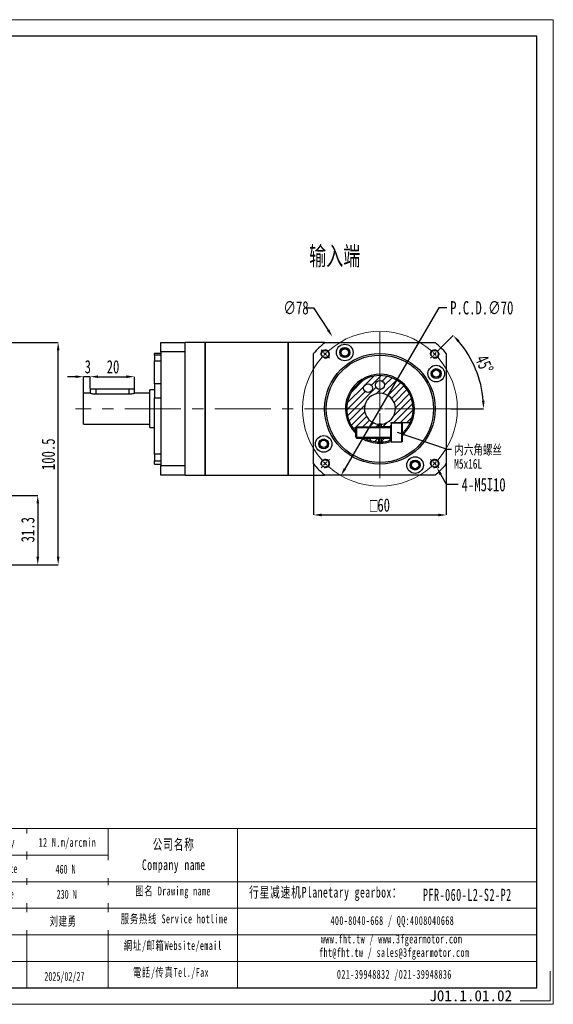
# Model space of a CAD drawing. Header units: millimetres. Extents: x 2126 to 2442, y 256 to 478.
# Tile 4 of 4: x 2322 to 2442, y 256 to 478. Entities that reach past the tile are written whole.
import ezdxf

# ---------------------------------------------------------------- set-up
doc = ezdxf.new("R2010")
doc.units = ezdxf.units.MM
doc.linetypes.add('CENTER2', pattern=[28.575, 19.05, -3.175, 3.175, -3.175])
doc.linetypes.add('CENTERX2', pattern=[20.32, 12.7, -2.54, 2.54, -2.54])
doc.layers.add('3中心线层', color=1, linetype='CENTER2')
doc.layers.add('6文字层', color=3, linetype='Continuous')
for name, color, linetype, lineweight in [('SLD-0', 7, 'Continuous', 18), ('图框_外框线', 7, 'Continuous', 18), ('尺寸线层', 3, 'Continuous', 18)]:
    doc.layers.add(name, color=color, linetype=linetype, lineweight=lineweight)
doc.styles.add('SLDTEXTSTYLE0', font='txt', dxfattribs={"width": 0.7})
doc.styles.add('SLDTEXTSTYLE2', font='txt', dxfattribs={"width": 0.7})
doc.styles.add('标准', font='txt', dxfattribs={"width": 0.667})
doc.styles.add('样式 1', font='txt')
doc.dimstyles.new('SLDDIMSTYLE0', dxfattribs={"dimtxt": 3, "dimasz": 1.8, "dimexe": 0, "dimexo": 0.0625, "dimgap": 0.75, "dimtad": 0, "dimtih": 1, "dimtoh": 1, "dimlfac": 2, "dimrnd": 1e-09, "dimzin": 12, "dimdsep": 46, "dimtxsty": 'SLDTEXTSTYLE2', "dimsah": 1, "dimcen": 0, "dimadec": 0, "dimazin": 3, "dimtfac": 1, "dimtofl": 0, "dimtmove": 0, "dimatfit": 3, "dimfxl": 1, "dimfrac": 2, "dimtolj": 1, "dimtzin": 12, "dimarcsym": 0})
doc.dimstyles.new('SLDDIMSTYLE1', dxfattribs={"dimtxt": 3, "dimasz": 1.8, "dimexe": 0, "dimexo": 0.0625, "dimgap": 0.75, "dimtad": 1, "dimdec": 4, "dimlfac": 2, "dimzin": 12, "dimdsep": 46, "dimtxsty": 'SLDTEXTSTYLE2', "dimsah": 1, "dimcen": 0.09, "dimazin": 3, "dimtfac": 1, "dimtofl": 0, "dimtmove": 0, "dimatfit": 3, "dimfxl": 1, "dimfrac": 2, "dimtolj": 1, "dimtzin": 12, "dimarcsym": 0})
doc.dimstyles.new('SLDDIMSTYLE10', dxfattribs={"dimtxt": 3, "dimasz": 1.8, "dimexe": 0, "dimexo": 0.0625, "dimgap": 0.75, "dimtad": 0, "dimtih": 1, "dimtoh": 1, "dimlfac": 2, "dimrnd": 1e-09, "dimzin": 12, "dimdsep": 46, "dimtxsty": 'SLDTEXTSTYLE2', "dimsah": 1, "dimcen": 0, "dimadec": 0, "dimazin": 3, "dimtfac": 1, "dimtmove": 0, "dimatfit": 3, "dimfxl": 1, "dimfrac": 2, "dimtolj": 1, "dimtzin": 12, "dimarcsym": 0})
doc.dimstyles.new('SLDDIMSTYLE11', dxfattribs={"dimtxt": 3, "dimasz": 1.8, "dimexe": 0, "dimexo": 0.0625, "dimgap": 0.75, "dimtad": 0, "dimtih": 1, "dimtoh": 1, "dimlfac": 2, "dimrnd": 1e-09, "dimzin": 12, "dimdsep": 46, "dimtxsty": 'SLDTEXTSTYLE2', "dimsah": 1, "dimcen": 0, "dimadec": 0, "dimazin": 3, "dimtfac": 1, "dimtofl": 0, "dimtmove": 0, "dimatfit": 3, "dimfxl": 1, "dimfrac": 2, "dimtolj": 1, "dimtzin": 12, "dimarcsym": 0})
doc.dimstyles.new('SLDDIMSTYLE12', dxfattribs={"dimtxt": 0.18, "dimasz": 1.8, "dimexe": 0, "dimexo": 0.0625, "dimgap": 0, "dimtad": 0, "dimtih": 1, "dimtoh": 1, "dimdec": 0, "dimrnd": 1e-09, "dimzin": 0, "dimdsep": 46, "dimtxsty": 'Standard', "dimsah": 1, "dimcen": 0.09, "dimadec": 0, "dimazin": 0, "dimtfac": 1.8, "dimtdec": 0, "dimtofl": 0, "dimtmove": 0, "dimatfit": 3, "dimfxl": 1, "dimfrac": 2, "dimtolj": 1, "dimtzin": 0, "dimarcsym": 0})
doc.dimstyles.new('SLDDIMSTYLE2', dxfattribs={"dimtxt": 3, "dimasz": 1.8, "dimexe": 0, "dimexo": 0.0625, "dimgap": 0.75, "dimtad": 1, "dimlfac": 2, "dimrnd": 1e-09, "dimzin": 12, "dimdsep": 46, "dimtxsty": 'SLDTEXTSTYLE2', "dimsah": 1, "dimcen": 0.09, "dimadec": 0, "dimazin": 3, "dimtfac": 1, "dimtofl": 0, "dimtmove": 0, "dimatfit": 3, "dimfxl": 1, "dimfrac": 2, "dimtolj": 1, "dimtzin": 12, "dimarcsym": 0})
doc.dimstyles.new('SLDDIMSTYLE6', dxfattribs={"dimtxt": 3, "dimasz": 1.8, "dimexe": 0, "dimexo": 0.0625, "dimgap": 0.75, "dimtad": 1, "dimlfac": 2, "dimrnd": 1e-09, "dimzin": 12, "dimdsep": 46, "dimtxsty": 'SLDTEXTSTYLE2', "dimsah": 1, "dimcen": 0.09, "dimadec": 0, "dimazin": 3, "dimtfac": 1, "dimtmove": 0, "dimatfit": 0, "dimfxl": 1, "dimfrac": 2, "dimtolj": 1, "dimtzin": 12, "dimarcsym": 0})
pattern_1 = [(45, (2142.7273, 257.0721), (-0.7483547, 0.7483547), [])]

# ---------------------------------------------------------------- blocks, each defined once
blk = doc.blocks.new('*D106')
at = {"layer": '6文字层', "color": 0, "lineweight": -2}
for p, q in [((2295.83, 405.44), (2330.32, 405.44)), ((2330.32, 356.99), (2330.32, 403.64)), ((2314.39, 355.19), (2330.32, 355.19))]:
    blk.add_line(p, q, dxfattribs=at)
at = {"layer": '6文字层', "color": 0}
for points in [[(2330.62, 403.64), (2330.02, 403.64), (2330.32, 405.44)], [(2330.02, 356.99), (2330.62, 356.99), (2330.32, 355.19)]]:
    blk.add_solid(points, dxfattribs=at)
at = {"layer": 'Defpoints', "color": 0}
for p in [(2295.77, 405.44), (2330.32, 405.44), (2314.32, 355.19)]:
    blk.add_point(p, dxfattribs=at)
at = {"layer": '6文字层', "color": 0, "insert": (2326.57, 380.16), "char_height": 3, "attachment_point": 2, "rotation": 90, "style": 'SLDTEXTSTYLE2'}
blk.add_mtext('\\A1;100.5', dxfattribs=at)
blk = doc.blocks.new('*D107')
at = {"layer": '6文字层', "color": 0, "lineweight": -2}
for p, q in [((2302.89, 370.84), (2325.7, 370.84)), ((2325.7, 369.04), (2325.7, 356.99)), ((2314.39, 355.19), (2325.7, 355.19))]:
    blk.add_line(p, q, dxfattribs=at)
at = {"layer": '6文字层', "color": 0}
for points in [[(2326, 369.04), (2325.4, 369.04), (2325.7, 370.84)], [(2325.4, 356.99), (2326, 356.99), (2325.7, 355.19)]]:
    blk.add_solid(points, dxfattribs=at)
at = {"layer": 'Defpoints', "color": 0}
for p in [(2302.82, 370.84), (2314.32, 355.19), (2325.7, 355.19)]:
    blk.add_point(p, dxfattribs=at)
at = {"layer": '6文字层', "color": 0, "insert": (2321.95, 363.11), "char_height": 3, "attachment_point": 2, "rotation": 90, "style": 'SLDTEXTSTYLE2'}
blk.add_mtext('\\A1;31.3', dxfattribs=at)
blk = doc.blocks.new('*D114')
at = {"layer": 'Defpoints', "color": 0}
for p in [(2411.89, 405.55), (2394.24, 375.33)]:
    blk.add_point(p, dxfattribs=at)
at = {"layer": '尺寸线层', "color": 0, "lineweight": -2}
for p, q in [((2416.39, 413.26), (2395.15, 376.88)), ((2418.19, 413.26), (2416.39, 413.26))]:
    blk.add_line(p, q, dxfattribs=at)
at = {"layer": '尺寸线层', "color": 0}
blk.add_solid([(2394.89, 377.03), (2395.41, 376.73), (2394.24, 375.33)], dxfattribs=at)
at = {"layer": '尺寸线层', "color": 0, "insert": (2418.94, 414.76), "char_height": 3, "attachment_point": 1, "style": 'SLDTEXTSTYLE2'}
blk.add_mtext('\\A1;P.C.D.∅70', dxfattribs=at)
blk = doc.blocks.new('*D115')
at = {"layer": 'Defpoints', "color": 0}
for p in [(2392.33, 406.72), (2413.8, 374.16)]:
    blk.add_point(p, dxfattribs=at)
at = {"layer": '尺寸线层', "color": 0, "lineweight": -2}
for p, q in [((2386.22, 413.26), (2388.02, 413.26)), ((2388.02, 413.26), (2391.34, 408.22))]:
    blk.add_line(p, q, dxfattribs=at)
at = {"layer": '尺寸线层', "color": 0}
blk.add_solid([(2391.09, 408.06), (2391.59, 408.39), (2392.33, 406.72)], dxfattribs=at)
at = {"layer": '尺寸线层', "color": 0, "insert": (2381.23, 414.76), "char_height": 3, "attachment_point": 1, "style": 'SLDTEXTSTYLE2'}
blk.add_mtext('\\A1;∅78', dxfattribs=at)
blk = doc.blocks.new('*D116')
at = {"layer": 'Defpoints', "color": 0}
for p in [(2416.37, 403.75), (2414.5, 401.88), (2425.69, 396.5), (2334.24, 390.44), (2419.04, 390.44)]:
    blk.add_point(p, dxfattribs=at)
at = {"layer": '尺寸线层', "color": 0, "lineweight": -2}
for p, q in [((2416.42, 403.8), (2419.63, 407)), ((2419.1, 390.44), (2426.49, 390.44))]:
    blk.add_line(p, q, dxfattribs=at)
blk.add_arc((2403.06, 390.44), 23.42, 4.404, 40.596, dxfattribs=at)
at = {"layer": '尺寸线层', "color": 0}
for points in [[(2421.07, 405.89), (2420.63, 405.48), (2419.63, 407)], [(2426.12, 392.23), (2426.72, 392.25), (2426.49, 390.44)]]:
    blk.add_solid(points, dxfattribs=at)
at = {"layer": '尺寸线层', "color": 0, "insert": (2427.3, 402.9), "char_height": 3, "attachment_point": 1, "rotation": 293.0044, "style": 'SLDTEXTSTYLE2'}
blk.add_mtext('\\A1;45%%d', dxfattribs=at)
blk = doc.blocks.new('*D117')
at = {"layer": 'Defpoints', "color": 0}
for p in [(2414.95, 378.94), (2415.92, 377.19)]:
    blk.add_point(p, dxfattribs=at)
at = {"layer": '尺寸线层', "color": 0, "lineweight": -2}
for p, q in [((2418.08, 373.3), (2416.8, 375.62)), ((2420.78, 373.3), (2418.08, 373.3))]:
    blk.add_line(p, q, dxfattribs=at)
at = {"layer": '尺寸线层', "color": 0}
blk.add_solid([(2417.06, 375.76), (2416.54, 375.47), (2415.92, 377.19)], dxfattribs=at)
at = {"layer": '尺寸线层', "color": 0, "insert": (2421.53, 374.8), "char_height": 3, "attachment_point": 1, "style": 'SLDTEXTSTYLE2'}
blk.add_mtext('\\A1;4-M5{\\fGDT;x}10', dxfattribs=at)
blk = doc.blocks.new('*D118')
at = {"layer": 'Defpoints', "color": 0}
for p in [(2336.06, 397.69), (2336.06, 393.94), (2337.56, 394.94)]:
    blk.add_point(p, dxfattribs=at)
at = {"layer": '尺寸线层', "color": 0, "lineweight": -2}
for p, q in [((2334.26, 397.69), (2332.46, 397.69)), ((2336.06, 394), (2336.06, 397.69)), ((2337.56, 397.69), (2336.06, 397.69)), ((2337.56, 395), (2337.56, 397.69)), ((2339.36, 397.69), (2341.16, 397.69))]:
    blk.add_line(p, q, dxfattribs=at)
at = {"layer": '尺寸线层', "color": 0}
for points in [[(2334.26, 397.39), (2334.26, 397.99), (2336.06, 397.69)], [(2339.36, 397.99), (2339.36, 397.39), (2337.56, 397.69)]]:
    blk.add_solid(points, dxfattribs=at)
at = {"layer": '尺寸线层', "color": 0, "insert": (2337.02, 401.44), "char_height": 3, "attachment_point": 2, "style": 'SLDTEXTSTYLE2'}
blk.add_mtext('\\A1;3', dxfattribs=at)
blk = doc.blocks.new('*D119')
at = {"layer": 'Defpoints', "color": 0}
for p in [(2347.56, 397.69), (2337.56, 394.94), (2347.56, 394.94)]:
    blk.add_point(p, dxfattribs=at)
at = {"layer": '尺寸线层', "color": 0, "lineweight": -2}
for p, q in [((2337.56, 395), (2337.56, 397.69)), ((2339.36, 397.69), (2345.76, 397.69)), ((2347.56, 395), (2347.56, 397.69))]:
    blk.add_line(p, q, dxfattribs=at)
at = {"layer": '尺寸线层', "color": 0}
for points in [[(2339.36, 397.99), (2339.36, 397.39), (2337.56, 397.69)], [(2345.76, 397.39), (2345.76, 397.99), (2347.56, 397.69)]]:
    blk.add_solid(points, dxfattribs=at)
at = {"layer": '尺寸线层', "color": 0, "insert": (2342.72, 401.44), "char_height": 3, "attachment_point": 2, "style": 'SLDTEXTSTYLE2'}
blk.add_mtext('\\A1;20', dxfattribs=at)
blk = doc.blocks.new('*D120')
at = {"layer": 'Defpoints', "color": 0}
for p in [(2388.06, 377.98), (2418.06, 377.98), (2418.06, 366.44)]:
    blk.add_point(p, dxfattribs=at)
at = {"layer": '尺寸线层', "color": 0, "lineweight": -2}
for p, q in [((2388.06, 377.92), (2388.06, 366.44)), ((2418.06, 377.92), (2418.06, 366.44)), ((2389.86, 366.44), (2416.26, 366.44))]:
    blk.add_line(p, q, dxfattribs=at)
at = {"layer": '尺寸线层', "color": 0}
for points in [[(2389.86, 366.74), (2389.86, 366.14), (2388.06, 366.44)], [(2416.26, 366.14), (2416.26, 366.74), (2418.06, 366.44)]]:
    blk.add_solid(points, dxfattribs=at)
at = {"layer": '尺寸线层', "color": 0, "insert": (2403.06, 370.19), "char_height": 3, "attachment_point": 2, "style": 'SLDTEXTSTYLE2'}
blk.add_mtext('\\A1;{\\fGDT;o}60', dxfattribs=at)
blk = doc.blocks.new('SW_NOTE_9')
at = {"layer": 'SLD-0', "color": 0, "char_height": 2.2, "attachment_point": 1}
for s, insert, style in [('内六角螺丝', (0.6, 1.01), 'SLDTEXTSTYLE0'), ('M5x16L', (0.6, -2.19), 'SLDTEXTSTYLE2')]:
    blk.add_mtext(s, dxfattribs=dict(at, insert=insert, style=style))
blk = doc.blocks.new('SW_CENTERMARKSYMBOL_5')
at = {"layer": 'SLD-0', "color": 0}
for p, q in [((-0.71, 0.71), (-0.94, 0.94)), ((0, 0), (-0.35, 0.35)), ((0, 0), (0.35, -0.35)), ((12.37, -11.37), (12.37, 0.5)), ((24.75, 0), (24.4, -0.35)), ((24.75, 0), (25.1, 0.35)), ((25.46, 0.71), (25.69, 0.94)), ((0.71, -0.71), (0.94, -0.94)), ((24.04, -0.71), (23.81, -0.94)), ((11.37, -12.37), (-0.5, -12.37)), ((12.37, -12.37), (11.87, -12.37)), ((12.37, -12.37), (12.37, -11.87)), ((12.37, -12.37), (12.37, -12.87)), ((12.37, -12.37), (12.87, -12.37)), ((13.37, -12.37), (25.25, -12.37)), ((12.37, -13.37), (12.37, -25.25)), ((0, -24.75), (0.35, -24.4)), ((0.71, -24.04), (0.94, -23.81)), ((24.04, -24.04), (23.81, -23.81)), ((24.75, -24.75), (24.4, -24.4)), ((-0.71, -25.46), (-0.94, -25.69)), ((0, -24.75), (-0.35, -25.1)), ((24.75, -24.75), (25.1, -25.1)), ((25.46, -25.46), (25.69, -25.69))]:
    blk.add_line(p, q, dxfattribs=at)
for start, end in [(48.274, 131.726), (133.363, 135), (45, 46.637), (43.363, 45), (138.274, 221.726), (135, 136.637), (318.274, 41.726), (223.363, 225), (315, 316.637), (225, 226.637), (228.274, 311.726), (313.363, 315)]:
    blk.add_arc((12.37, -12.37), 17.5, start, end, dxfattribs=at)

msp = doc.modelspace()

# ---------------------------------------------------------------- hatches: boundary and pattern name
at = {"linetype": 'Continuous', "lineweight": 18}
h = msp.add_hatch(dxfattribs=at)
h.set_pattern_fill('ANSI31', scale=0.333333, style=0)
h.set_pattern_definition(pattern_1)
edge = h.paths.add_edge_path(flags=0)
edge.add_line((2405.563337, 386.43986), (2405.563337, 387.31486))
edge.add_line((2405.563337, 387.31486), (2409.881282, 387.31486))
edge.add_arc((2403.063337, 390.43986), 7.5, 335.37568165, 575.21643363)
edge.add_line((2396.935991, 386.11486), (2402.813337, 386.11486))
edge.add_line((2402.813337, 386.11486), (2402.813337, 386.9488))
edge.add_arc((2403.063337, 390.43986), 3.5, -85.90395624, 265.90395624, ccw=False)
edge.add_line((2403.313337, 386.9488), (2403.313337, 386.43986))
edge.add_line((2403.313337, 386.43986), (2405.563337, 386.43986))
edge = h.paths.add_edge_path(flags=0)
edge.add_arc((2400.375837, 395.094747), 1, 0, 360)
edge = h.paths.add_edge_path(flags=0)
edge.add_arc((2403.063337, 395.81486), 1, 0, 360)
h = msp.add_hatch(dxfattribs=at)
h.set_pattern_fill('ANSI31', scale=0.333333, style=0)
h.set_pattern_definition(pattern_1)
edge = h.paths.add_edge_path(flags=0)
edge.add_arc((2403.063337, 390.43986), 7.5, 238.94435158, 268.08978683)
edge.add_line((2402.813337, 382.944028), (2402.813337, 384.01486))
edge.add_line((2402.813337, 384.01486), (2399.194309, 384.01486))
h = msp.add_hatch(dxfattribs=at)
h.set_pattern_fill('ANSI31', scale=0.333333, style=0)
h.set_pattern_definition(pattern_1)
edge = h.paths.add_edge_path(flags=0)
edge.add_arc((2403.063337, 390.43986), 7.5, 271.91021317, 289.47122063)
edge.add_line((2405.563337, 383.368792), (2405.563337, 383.68986))
edge.add_line((2405.563337, 383.68986), (2403.313337, 383.68986))
edge.add_line((2403.313337, 383.68986), (2403.313337, 382.944028))

# ---------------------------------------------------------------- linework, layer by layer
at = {"color": 7, "linetype": 'Continuous', "lineweight": 25}
for p, q in [((2353.563338, 405.43986), (2359.063338, 405.43986)), ((2353.563338, 403.287525), (2353.563338, 405.43986)), ((2363.563336, 405.43986), (2359.063338, 405.43986)), ((2359.063338, 403.287525), (2359.063338, 405.43986)), ((2382.313336, 405.43986), (2363.563336, 405.43986)), ((2363.563336, 405.43986), (2363.563336, 402.265899)), ((2363.563336, 375.439861), (2363.563336, 405.43986)), ((2390.563337, 405.43986), (2382.313336, 405.43986)), ((2382.313336, 405.43986), (2382.313336, 402.265899)), ((2382.313336, 375.439861), (2382.313336, 405.43986)), ((2390.563337, 405.43986), (2390.344113, 405.220637)), ((2390.603402, 405.43986), (2415.523273, 405.43986)), ((2415.782561, 405.220637), (2415.563338, 405.43986)), ((2353.563338, 402.93986), (2352.063338, 402.93986)), ((2352.063338, 402.550203), (2352.063338, 402.93986)), ((2359.063338, 403.287525), (2353.563338, 403.287525)), ((2353.563338, 403.287525), (2353.563338, 377.592195)), ((2359.063338, 390.43986), (2359.063338, 403.287525)), ((2388.282561, 403.159083), (2388.063337, 402.93986)), ((2388.063337, 377.979925), (2388.063337, 402.899796)), ((2418.063338, 402.93986), (2417.844114, 403.159083)), ((2418.063338, 402.899796), (2418.063338, 377.979925)), ((2353.563338, 402.550203), (2352.063338, 402.550203)), ((2352.063338, 402.550203), (2352.063338, 401.302466)), ((2352.063338, 401.302466), (2353.563338, 401.302466)), ((2352.063338, 396.047846), (2352.063338, 401.302466)), ((2363.563336, 402.265899), (2363.563336, 375.439861)), ((2382.313336, 402.265899), (2382.313336, 375.439861)), ((2352.063338, 396.047846), (2352.063338, 392.898517)), ((2353.563338, 396.047846), (2352.063338, 396.047846)), ((2337.563339, 393.93986), (2336.063336, 393.93986)), ((2336.063336, 386.93986), (2336.063336, 393.93986)), ((2337.563339, 394.93986), (2337.563339, 393.93986)), ((2337.563339, 394.93986), (2338.813338, 394.93986)), ((2338.813338, 394.93986), (2346.313338, 394.93986)), ((2346.313338, 394.93986), (2347.563337, 394.93986)), ((2347.563337, 393.93986), (2347.563337, 394.93986)), ((2351.063336, 393.93986), (2347.563337, 393.93986)), ((2352.063338, 394.68986), (2351.063336, 394.68986)), ((2351.063336, 386.18986), (2351.063336, 394.68986)), ((2346.313338, 393.709034), (2338.813338, 393.709034)), ((2352.063338, 392.898517), (2353.563338, 392.898517)), ((2352.063338, 380.157645), (2352.063338, 392.898517)), ((2359.063338, 377.592195), (2359.063338, 390.43986)), ((2405.563337, 387.31486), (2409.881283, 387.31486)), ((2405.563337, 387.18986), (2405.563337, 387.31486)), ((2408.013337, 387.18986), (2405.563337, 387.18986)), ((2405.563337, 387.18986), (2405.563337, 386.90393)), ((2408.063337, 387.13986), (2408.063337, 382.98986)), ((2336.063336, 386.93986), (2351.063336, 386.93986)), ((2351.063336, 386.18986), (2352.063338, 386.18986)), ((2396.935991, 386.11486), (2397.647861, 386.11486)), ((2397.763331, 386.31486), (2397.563337, 385.96846)), ((2397.563337, 385.96846), (2397.563337, 385.846876)), ((2397.563337, 385.846876), (2397.563337, 384.16126)), ((2405.463337, 386.31486), (2397.763331, 386.31486)), ((2397.763331, 386.31486), (2397.763331, 386.146666)), ((2397.763331, 386.146666), (2397.763331, 383.81486)), ((2402.813337, 386.31486), (2402.813337, 386.9488)), ((2402.813337, 386.798432), (2403.313337, 386.798432)), ((2403.313337, 386.9488), (2403.313337, 386.43986)), ((2403.313337, 386.31486), (2403.313337, 386.43986)), ((2403.313337, 386.43986), (2405.563337, 386.43986)), ((2405.563337, 386.90393), (2405.563337, 382.93986)), ((2408.293956, 385.06486), (2408.063337, 384.84969)), ((2397.563337, 384.16126), (2397.763331, 383.81486)), ((2397.763331, 383.81486), (2405.463337, 383.81486)), ((2402.813337, 382.944028), (2402.813337, 383.81486)), ((2402.81849, 382.943858), (2403.313337, 382.944028)), ((2403.313337, 383.68986), (2403.313337, 383.81486)), ((2405.563337, 383.68986), (2403.313337, 383.68986)), ((2403.313337, 383.68986), (2403.313337, 382.944028)), ((2405.563337, 382.93986), (2408.013337, 382.93986)), ((2353.563338, 380.157645), (2352.063338, 380.157645)), ((2352.063338, 380.157645), (2352.063338, 378.645497)), ((2352.063338, 378.645497), (2353.563338, 378.645497)), ((2352.063338, 377.93986), (2352.063338, 378.645497)), ((2352.063338, 377.93986), (2353.563338, 377.93986)), ((2353.563338, 377.592195), (2359.063338, 377.592195)), ((2353.563338, 375.439861), (2353.563338, 377.592195)), ((2359.063338, 375.439861), (2359.063338, 377.592195)), ((2388.063337, 377.93986), (2388.282561, 377.720637)), ((2417.844114, 377.720637), (2418.063338, 377.93986)), ((2359.063338, 375.439861), (2353.563338, 375.439861)), ((2359.063338, 375.439861), (2363.563336, 375.439861)), ((2363.563336, 375.439861), (2382.313336, 375.439861)), ((2382.313336, 375.439861), (2390.563337, 375.439861)), ((2390.344113, 375.659084), (2390.563337, 375.439861)), ((2415.523273, 375.439861), (2390.603402, 375.439861)), ((2415.563338, 375.439861), (2415.782561, 375.659084))]:
    msp.add_line(p, q, dxfattribs=at)
at = {"color": 1, "linetype": 'Continuous', "lineweight": 25}
for p, q in [((2338.813338, 394.93986), (2338.813338, 393.709034)), ((2346.313338, 394.93986), (2346.313338, 393.709034)), ((2408.013337, 382.93986), (2408.013337, 387.18986)), ((2405.463337, 386.31486), (2405.463337, 386.146666)), ((2405.463337, 386.146666), (2405.463337, 383.81486)), ((2408.293956, 385.06486), (2408.063337, 385.06486))]:
    msp.add_line(p, q, dxfattribs=at)
at = {"color": 7, "linetype": 'Continuous', "lineweight": 25, "flags": 128}
msp.add_lwpolyline([(2403.313337, 386.9488), (2403.063337, 386.93986), (2402.813337, 386.9488)], dxfattribs=at)
at = {"color": 7, "linetype": 'Continuous', "lineweight": 25}
for centre, radius in [((2395.114548, 403.160582), 1.875), ((2390.688968, 402.814229), 0.825), ((2403.063337, 390.43986), 12.5), ((2395.114548, 403.160582), 1.125), ((2395.114548, 403.160582), 0.825), ((2415.437706, 402.814229), 0.825), ((2403.063337, 390.43986), 12.125), ((2415.784059, 398.388649), 1.875), ((2415.784059, 398.388649), 1.125), ((2415.784059, 398.388649), 0.825), ((2400.375837, 395.094747), 1), ((2403.063337, 395.81486), 1), ((2390.342616, 382.491071), 1.875), ((2390.342616, 382.491071), 1.125), ((2390.342616, 382.491071), 0.825), ((2390.688968, 378.065492), 0.825), ((2411.012126, 377.719139), 1.875), ((2411.012126, 377.719139), 1.125), ((2411.012126, 377.719139), 0.825), ((2415.437706, 378.065492), 0.825)]:
    msp.add_circle(centre, radius, dxfattribs=at)
for centre, radius, start, end in [((2403.063337, 390.43986), 19.5, 129.71513723, 140.28486277), ((2403.063337, 390.43986), 19.5, 39.71513723, 50.28486277), ((2403.063337, 390.43986), 7.8, 309.86834155, 225.16009752), ((2403.063337, 390.43986), 7.5, 335.37568165, 215.21643363), ((2403.063337, 390.43986), 3.5, 274.09604376, 265.90395624), ((2408.013337, 387.13986), 0.05, 0, 90), ((2405.463337, 386.41486), 0.1, 270, 0), ((2403.063337, 390.43986), 7.8, 238.14201621, 270), ((2403.063337, 390.43986), 7.5, 242.04711341, 268.08978683), ((2403.063337, 390.43986), 7.8, 270, 288.69394092), ((2403.063337, 390.43986), 7.5, 271.91021317, 289.47122063), ((2405.463337, 383.71486), 0.1, 0, 90), ((2408.013337, 382.98986), 0.05, 270, 0), ((2403.063337, 390.43986), 19.5, 219.71513723, 230.28486277), ((2403.063337, 390.43986), 19.5, 309.71513723, 320.28486277)]:
    msp.add_arc(centre, radius, start, end, dxfattribs=at)
for points, knots in [([(2338.813338, 393.709034), (2338.677926, 393.714098), (2338.40732, 393.724218), (2338.042779, 393.794294), (2337.758012, 393.87239), (2337.584218, 393.932318), (2337.578895, 393.934315), (2337.576683, 393.935144)], [0, 0, 0, 0, 0.2053618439, 0.410394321, 0.6238429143, 0.8436625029, 1, 1, 1, 1]), ([(2347.549993, 393.935144), (2347.554012, 393.936563), (2347.572838, 393.943208), (2347.47463, 393.908104), (2347.26368, 393.841122), (2346.934906, 393.761084), (2346.595918, 393.714492), (2346.382538, 393.710371), (2346.313338, 393.709034)], [0, 0, 0, 0, 0.0546700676, 0.2560969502, 0.4604399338, 0.675723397, 0.8948352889, 1, 1, 1, 1]), ([(2409.881283, 387.31486), (2409.87968, 387.311369), (2409.874112, 387.299243), (2409.800814, 387.140183), (2409.608227, 386.765048), (2409.292588, 386.246078), (2408.854529, 385.64611), (2408.483086, 385.260966), (2408.293956, 385.06486)], [0, 0, 0, 0, 0.069919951, 0.2428305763, 0.4169881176, 0.5975357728, 0.7950745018, 1, 1, 1, 1]), ([(2397.563337, 385.345635), (2397.540952, 385.368238), (2397.411012, 385.499439), (2397.23132, 385.722474), (2397.043933, 385.96303), (2396.949525, 386.095716), (2396.939791, 386.109485), (2396.935991, 386.11486)], [0, 0, 0, 0, 0.06239529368, 0.3621810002, 0.60279584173, 0.84492030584, 1, 1, 1, 1])]:
    msp.add_open_spline(points, degree=3, knots=knots, dxfattribs=at)
at = {"layer": '3中心线层', "linetype": 'CENTERX2', "lineweight": 18}
msp.add_line((2419.041645, 390.43986), (2334.237993, 390.43986), dxfattribs=at)
at = {"layer": 'SLD-0', "linetype": 'CENTERX2', "lineweight": 18}
msp.add_line((2403.063337, 407.786499), (2403.063337, 373.497968), dxfattribs=at)
at = {"layer": 'SLD-0'}
for p, q in [((2397.647861, 386.11486), (2405.563337, 386.11486)), ((2405.563337, 383.81486), (2405.563337, 386.31486)), ((2397.647861, 384.01486), (2405.563337, 384.01486))]:
    msp.add_line(p, q, dxfattribs=at)
for centre in [(2390.688968, 402.814229), (2395.114548, 403.160582), (2415.437706, 402.814229), (2415.784059, 398.388649), (2390.342616, 382.491071), (2390.688968, 378.065492), (2411.012126, 377.719139), (2415.437706, 378.065492)]:
    msp.add_arc(centre, 1, 255, 195, dxfattribs=at)
at = {"layer": '图框_外框线'}
for p, q in [((2155.415992, 295.572527), (2438.512329, 295.572527)), ((2323.199238, 295.572527), (2323.199238, 259.614082)), ((2341.651617, 295.572527), (2341.651617, 259.614082)), ((2370.882009, 295.572527), (2370.882009, 259.614082)), ((2182.54566, 289.572847), (2341.651617, 289.572847)), ((2155.415992, 283.573166), (2438.512329, 283.573166)), ((2182.54566, 277.573485), (2438.512329, 277.573485)), ((2182.54566, 271.573805), (2438.512329, 271.573805)), ((2182.54566, 265.574124), (2438.512329, 265.574124))]:
    msp.add_line(p, q, dxfattribs=at)
at = {"layer": '图框_外框线', "color": 3}
msp.add_lwpolyline([(2127.622756, 255.868425), (2442.257986, 255.868425), (2442.257986, 478.36048), (2127.622756, 478.36048)], close=True, dxfattribs=at)
at = {"layer": '图框_外框线', "color": 3, "lineweight": 25}
msp.add_lwpolyline([(2146.351044, 259.614082), (2438.512329, 259.614082), (2438.512329, 474.614823), (2146.351044, 474.614823)], close=True, dxfattribs=at)
at = {"layer": '图框_外框线', "color": 3}
msp.add_lwpolyline([(2441.508855, 263.35974), (2441.508855, 256.617556), (2434.766671, 256.617556)], dxfattribs=at)

# ---------------------------------------------------------------- block references
at = {"layer": '3中心线层'}
msp.add_blockref('SW_CENTERMARKSYMBOL_5', (2390.688968, 402.814229), dxfattribs=at)
at = {"layer": '尺寸线层'}
msp.add_blockref('SW_NOTE_9', (2419.27006, 381.296809), dxfattribs=at)

# ---------------------------------------------------------------- texts
at = {"layer": '6文字层', "insert": (2414.229033, 259.056585), "char_height": 2.5, "width": 43.30442304, "attachment_point": 1, "style": '样式 1'}
msp.add_mtext('J01.1.01.02', dxfattribs=at)
at = {"layer": 'SLD-0', "insert": (2387.063356, 427.084668), "char_height": 4.2333333, "attachment_point": 1, "style": 'SLDTEXTSTYLE0'}
msp.add_mtext('输入端', dxfattribs=at)
at = {"layer": 'SLD-0', "color": 1, "width": 25.57600735, "attachment_point": 2, "style": '标准'}
for s, insert, char_height in [('{\\T1.1;12 N.m/arcmin}', (2332.404542, 293.457491), 1.99989355), ('2025/02/27', (2331.729709, 263.178024), 1.9998936)]:
    msp.add_mtext(s, dxfattribs=dict(at, insert=insert, char_height=char_height))
at = {"layer": 'SLD-0', "color": 1, "attachment_point": 2, "line_spacing_factor": 1.15057, "style": '标准'}
for s, insert, char_height, width in [('\\T1.1;公司名称\\PCompany name', (2356.452202, 293.203969), 2.39987226, 31.07085268), ('\\T1.1;图名 Drawing name', (2356.28816, 282.46721), 1.99989355, 25.57600735), ('\\T1.1;  行星减速机Planetary gearbox：', (2389.609658, 282.39974), 2.39987226, 37.74432714), ('\\pxt5;{\\fSimSun|b1|i0|c134|p2;\\W0.61111;\\T1.1;PFR-060-L2-S2-P2}', (2422.806845, 281.9843), 2.742498, 29.17219288), ('\\T1.1;服务热线 Service hotline', (2356.571758, 276.178586), 1.99989355, 28.49412921), ('\\T1.1;400-8040-668 / QQ:4008040668', (2405.869891, 275.796452), 1.99989355, 58.22771921), ('\\T1.1;www.fht.tw / www.3fgearmotor.com ', (2405.68549, 271.630943), 1.99989355, 58.29326752), ('\\T1.1;網址/邮箱Website/email', (2356.260356, 270.153219), 1.99989355, 29.65970652), ('\\T1.1;\\pxt12;fht@fht.tw / sales@3fgearmotor.com ', (2406.294978, 268.585635), 1.99989355, 58.29326752), ('\\T1.1;電話/传真Tel./Fax', (2355.812291, 264.080875), 1.99989355, 30.01642586), ('\\T1.1;021-39948832 /021-39948836 ', (2406.31589, 263.643614), 1.99989355, 44.51131948)]:
    msp.add_mtext(s, dxfattribs=dict(at, insert=insert, char_height=char_height, width=width))

# ---------------------------------------------------------------- dimensions: what is measured, and where the dimension line sits
at = {"layer": '6文字层'}
for base, p1, p2, picture, middle in [((2330.324476, 405.43986), (2314.324476, 355.18986), (2295.772057, 405.43986), '*D106', (2330.324476, 380.160142)), ((2325.695714, 355.18986), (2302.824068, 370.83986), (2314.324476, 355.18986), '*D107', (2325.695714, 363.114428))]:
    dim = msp.add_linear_dim(base=base, p1=p1, p2=p2, angle=90, dimstyle='SLDDIMSTYLE2', dxfattribs=at)
    dim.commit()
    dim.dimension.update_dxf_attribs({"geometry": picture, "text_midpoint": middle, "dimtype": 160})
at = {"layer": '尺寸线层'}
dim = msp.add_diameter_dim_2p(p1=(2413.799256, 374.161346), p2=(2392.327418, 406.718375), dimstyle='SLDDIMSTYLE0', dxfattribs=at)
dim.commit()
dim.dimension.update_dxf_attribs({"geometry": '*D115', "text_midpoint": (2383.348243, 413.255874), "dimtype": 163})
dim = msp.add_diameter_dim_2p(p1=(2411.887287, 405.552368), p2=(2394.239387, 375.327352), text='P.C.D.<>', dimstyle='SLDDIMSTYLE10', dxfattribs=at)
dim.commit()
dim.dimension.update_dxf_attribs({"geometry": '*D114', "text_midpoint": (2425.581329, 413.255874), "dimtype": 163})
dim = msp.add_angular_dim_2l(base=(2425.688792, 396.502333), line1=((2416.374622, 403.751145), (2414.500789, 401.877312)), line2=((2419.041645, 390.43986), (2334.237993, 390.43986)), dimstyle='SLDDIMSTYLE1', dxfattribs=at)
dim.commit()
dim.dimension.update_dxf_attribs({"geometry": '*D116', "text_midpoint": (2424.62417, 399.593837), "dimtype": 162})
for base, p2, dimstyle, picture, middle in [((2336.063337, 397.693884), (2336.063337, 393.93986), 'SLDDIMSTYLE6', '*D118', (2337.017771, 397.693884)), ((2347.563337, 397.693884), (2347.563337, 394.93986), 'SLDDIMSTYLE2', '*D119', (2342.722427, 397.693884))]:
    dim = msp.add_linear_dim(base=base, p1=(2337.563337, 394.93986), p2=p2, dimstyle=dimstyle, dxfattribs=at)
    dim.commit()
    dim.dimension.update_dxf_attribs({"geometry": picture, "text_midpoint": middle, "dimtype": 160})
dim = msp.add_diameter_dim_2p(p1=(2414.952016, 378.939623), p2=(2415.923396, 377.19136), text='4-M5{\\fGDT;x}10', dimstyle='SLDDIMSTYLE11', override={"dimpost": '<>'}, dxfattribs=at)
dim.commit()
dim.dimension.update_dxf_attribs({"geometry": '*D117', "text_midpoint": (2426.757512, 373.301991), "dimtype": 163})
dim = msp.add_linear_dim(base=(2418.063337, 366.43986), p1=(2388.063337, 377.979924), p2=(2418.063337, 377.979924), text='{\\fGDT;o}<>', dimstyle='SLDDIMSTYLE2', dxfattribs=at)
dim.commit()
dim.dimension.update_dxf_attribs({"geometry": '*D120', "text_midpoint": (2403.063337, 366.43986), "dimtype": 160})

# ---------------------------------------------------------------- leaders
msp.add_leader([(2406.920535, 385.182498), (2418.27006, 381.296809), (2419.27006, 381.296809)], dimstyle='SLDDIMSTYLE12', dxfattribs=at)

# ---------------------------------------------------------------- next in the draw order: texts
at = {"layer": 'SLD-0', "color": 1, "char_height": 1.99989355, "width": 61.2528632, "attachment_point": 2, "style": '标准', "bg_fill": 2}
for s, insert in [('{\\f宋体|b0|i0|c134|p2;\\W0.65;扭转刚性 \\fArial|b0|i0|c0|p34;Torsional Rigidity}', (2309.340336, 293.46182)), ('{\\f宋体|b0|i0|c134|p2;容许径向力Max Radial Force}', (2309.171837, 287.528469)), ('{\\f宋体|b0|i0|c134|p2;容许轴向力Max Axial Force}', (2308.797226, 281.813545)), ('{\\fSimSun|b0|i0|c134|p2;\\T1.1;刘建勇 }', (2331.468232, 275.649802))]:
    msp.add_mtext(s, dxfattribs=dict(at, insert=insert))

# ---------------------------------------------------------------- next in the draw order: texts
for s, insert in [('{\\fSimSun|b1|i0|c134|p2;460 N}', (2332.000316, 287.387081)), ('{\\fSimSun|b1|i0|c134|p2;230 N}', (2332.238595, 281.726495))]:
    msp.add_mtext(s, dxfattribs=dict(at, insert=insert))

doc.saveas('drawing.dxf')
